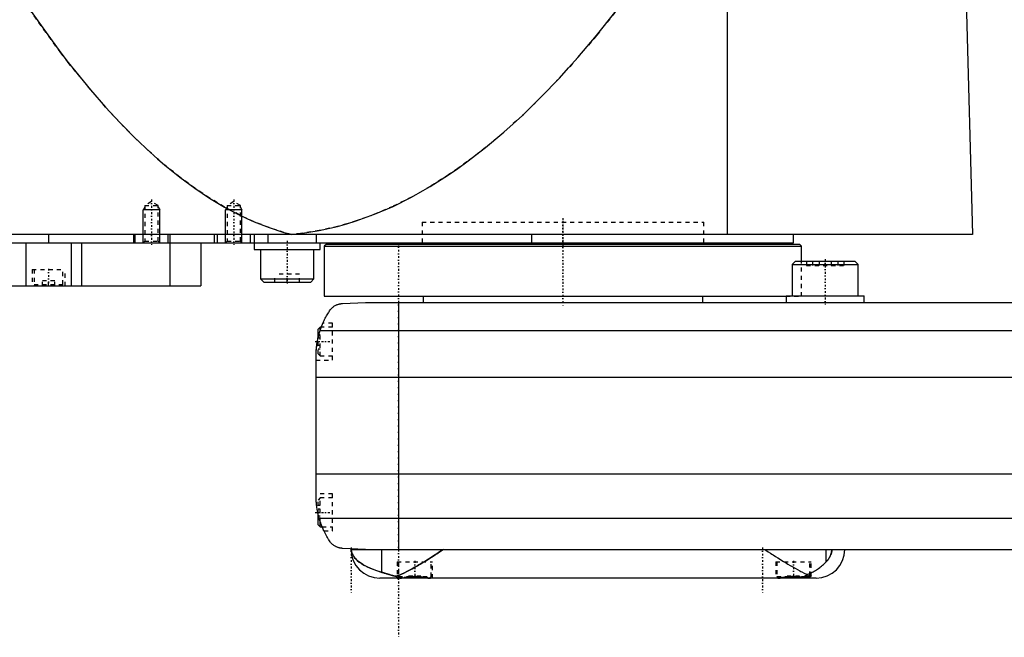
# Model space of a CAD drawing. Extents: x -602 to 174, y -139 to 487.
# Tile 2 of 7: x -432 to -193, y -81 to 69. Entities that reach past the tile are written whole.
import ezdxf

# ---------------------------------------------------------------- set-up
doc = ezdxf.new("R2010")
doc.units = 0
doc.linetypes.add('CENTER', pattern=[1.5, 0.45, -0.5, 0.05, -0.5])
doc.linetypes.add('DASHED', pattern=[2, 1, -1])
for name, color, linetype in [('AM_0', 7, 'CONTINUOUS'), ('AM_10', 7, 'CONTINUOUS'), ('AM_3', 7, 'DASHED'), ('AM_7', 7, 'CENTER')]:
    doc.layers.add(name, color=color, linetype=linetype)

msp = doc.modelspace()

# ---------------------------------------------------------------- linework, layer by layer
at = {"layer": 'AM_0', "color": 7, "linetype": 'CONTINUOUS'}
for p, q in [((-260, 16.5), (-260, 75.49)), ((-202, 73.35), (-200.5, 16.5)), ((-200.5, 16.5), (-602, 16.5)), ((-598, 14.5), (-244, 14.5)), ((-430.52, 14.5), (-430.52, 4)), ((-425, 16.5), (-425, 14.5)), ((-419.48, 14.5), (-419.48, 4)), ((-417, 14.5), (-417, 4)), ((-404.35, 16.5), (-404.35, 14.5)), ((-404, 16.5), (-404, 14.5)), ((-396, 16.5), (-396, 14.5)), ((-395.51, 14.5), (-395.51, 4)), ((-395.5, 16.5), (-395.5, 14.5)), ((-388, 14.5), (-388, 4)), ((-384.75, 16.5), (-384.75, 14.5)), ((-384, 16.5), (-384, 14.5)), ((-376, 16.5), (-376, 14.5)), ((-375, 16.5), (-375, 12.9)), ((-371.73, 16.5), (-371.73, 14.5)), ((-360.01, 16.5), (-360.01, 14.5)), ((-359, 12.9), (-359, 14.5)), ((-334.25, 14.5), (-334.25, 14.2)), ((-307.66, 16.5), (-307.66, 14.5)), ((-265.75, 14.2), (-265.75, 14.5)), ((-244, 14.5), (-244, 16.5)), ((-375, 12.9), (-359, 12.9)), ((-373.5, 12.9), (-373.5, 5.7)), ((-360.5, 5.7), (-360.5, 12.9)), ((-357.5, 14.2), (-358, 13.7)), ((-358, 13.7), (-358, 1.5)), ((-358, 13.7), (-242, 13.7)), ((-357.5, 14.2), (-242.5, 14.2)), ((-242, 13.7), (-242.5, 14.2)), ((-242, 10), (-242, 13.7)), ((-243.48, 10), (-244.28, 9.2)), ((-243.48, 10), (-229.08, 10)), ((-228.28, 9.2), (-229.08, 10)), ((-244.28, 9.2), (-244.28, 1.6)), ((-244.28, 9.2), (-228.28, 9.2)), ((-228.28, 1.6), (-228.28, 9.2)), ((-373.5, 5.7), (-372.7, 4.9)), ((-373.5, 5.7), (-360.5, 5.7)), ((-372.7, 4.9), (-361.3, 4.9)), ((-361.3, 4.9), (-360.5, 5.7)), ((-584.3, 4), (-388, 4)), ((-358, 1.5), (-245.78, 1.5)), ((-353.58, -0.25), (-348, 0)), ((-348, 0), (58, 0)), ((-334, 1.5), (-334, 0)), ((-266, 0), (-266, 1.5)), ((-245.78, 1.6), (-245.78, 0)), ((-245.78, 1.6), (-226.78, 1.6)), ((-226.78, 0), (-226.78, 1.6)), ((-340, 0), (-340, -60)), ((-359, -6), (-359.5, -6.5)), ((-359.5, -8.59), (-359.5, -6.5)), ((-359.01, -6.81), (69.01, -6.81)), ((-358.72, -6), (-359, -6)), ((-359, -6.79), (-359, -6)), ((-360, -46.97), (-360, -13.03)), ((-360, -18.16), (70, -18.16)), ((-360, -41.62), (70, -41.62)), ((-359.5, -54), (-359.5, -51.41)), ((-359.24, -52.43), (69.24, -52.43)), ((-359.5, -54), (-359, -54.5)), ((-359, -54.5), (-359, -53.21)), ((-359, -54.5), (-358.53, -54.5)), ((-348, -60), (-353.58, -59.75)), ((-351.5, -60), (58, -60)), ((-343.98, -65.57), (-343.98, -60)), ((-236.02, -63.01), (-236.02, -60)), ((-339.66, -66.94), (-339.6, -67)), ((-332.4, -67), (-332.39, -66.99)), ((-247.61, -66.99), (-247.6, -67)), ((-241.02, -66.6), (-240, -66.6)), ((-240.4, -67), (-240, -66.6)), ((-240, -66.6), (-240, -66.38)), ((-247.6, -67), (-344.5, -67)), ((-238.5, -67), (-247.6, -67))]:
    msp.add_line(p, q, dxfattribs=at)
for points in [[(-431.04, 73.35, 0), (-429.24, 70.69, 0), (-425.62, 65.55, 0), (-422.01, 60.66, 0), (-420.21, 58.31, 0), (-418.4, 56.02, 0), (-414.79, 51.62, 0), (-411.17, 47.47, 0), (-407.56, 43.57, 0), (-403.95, 39.92, 0), (-400.33, 36.51, 0), (-398.53, 34.9, 0), (-396.72, 33.35, 0), (-393.11, 30.44, 0), (-389.49, 27.78, 0), (-385.88, 25.36, 0), (-382.26, 23.19, 0), (-378.65, 21.27, 0), (-376.84, 20.41, 0), (-375.04, 19.6, 0), (-371.42, 18.17, 0), (-367.81, 17, 0), (-366, 16.5, 0)], [(-366, 16.5, 0), (-363.75, 16.74, 0), (-359.26, 17.45, 0), (-354.77, 18.47, 0), (-352.52, 19.09, 0), (-350.27, 19.79, 0), (-345.78, 21.42, 0), (-341.29, 23.35, 0), (-336.8, 25.59, 0), (-332.3, 28.14, 0), (-327.81, 30.99, 0), (-325.56, 32.53, 0), (-323.32, 34.15, 0), (-318.83, 37.61, 0), (-314.33, 41.38, 0), (-309.84, 45.46, 0), (-305.35, 49.84, 0), (-300.86, 54.53, 0), (-298.61, 56.99, 0), (-296.37, 59.53, 0), (-291.88, 64.83, 0), (-287.39, 70.43, 0), (-285.14, 73.35, 0)], [(-359.01, -6.81, 0), (-358.95, -6.65, 0), (-358.84, -6.32, 0), (-358.72, -5.99, 0), (-358.66, -5.83, 0), (-358.59, -5.66, 0), (-358.46, -5.34, 0), (-358.33, -5.03, 0), (-358.19, -4.72, 0), (-358.05, -4.42, 0), (-357.91, -4.12, 0), (-357.83, -3.97, 0), (-357.76, -3.83, 0), (-357.61, -3.55, 0), (-357.46, -3.27, 0), (-357.3, -3, 0), (-357.15, -2.74, 0), (-357, -2.49, 0), (-356.92, -2.37, 0), (-356.85, -2.25, 0), (-356.7, -2.02, 0), (-356.55, -1.8, 0), (-356.48, -1.69, 0)], [(-356.48, -1.69, 0), (-356.4, -1.61, 0), (-356.26, -1.45, 0), (-356.11, -1.31, 0), (-356.03, -1.24, 0), (-355.95, -1.17, 0), (-355.8, -1.05, 0), (-355.64, -0.94, 0), (-355.49, -0.84, 0), (-355.33, -0.75, 0), (-355.18, -0.67, 0), (-355.1, -0.63, 0), (-355.02, -0.59, 0), (-354.87, -0.53, 0), (-354.72, -0.48, 0), (-354.57, -0.42, 0), (-354.47, -0.4, 0), (-354.44, -0.39, 0), (-354.42, -0.38, 0), (-354.4, -0.38, 0), (-354.39, -0.37, 0), (-354.36, -0.37, 0), (-354.33, -0.36, 0), (-354.3, -0.35, 0), (-354.28, -0.35, 0), (-354.25, -0.34, 0), (-354.23, -0.34, 0), (-354.22, -0.33, 0), (-354.19, -0.33, 0), (-354.16, -0.32, 0), (-354.14, -0.32, 0), (-354.13, -0.32, 0), (-354.1, -0.31, 0), (-354.07, -0.31, 0), (-354.05, -0.3, 0), (-354.04, -0.3, 0), (-354.01, -0.3, 0), (-353.98, -0.29, 0), (-353.95, -0.29, 0), (-353.92, -0.28, 0), (-353.88, -0.28, 0), (-353.87, -0.28, 0), (-353.85, -0.28, 0), (-353.82, -0.27, 0), (-353.79, -0.27, 0), (-353.76, -0.27, 0), (-353.73, -0.26, 0), (-353.69, -0.26, 0), (-353.68, -0.26, 0), (-353.66, -0.26, 0), (-353.63, -0.26, 0), (-353.6, -0.25, 0), (-353.58, -0.25, 0)], [(-360, -13.03, 0), (-360, -12.86, 0), (-359.99, -12.52, 0), (-359.98, -12.18, 0), (-359.97, -12.01, 0), (-359.96, -11.84, 0), (-359.94, -11.5, 0), (-359.91, -11.15, 0), (-359.88, -10.81, 0), (-359.83, -10.46, 0), (-359.79, -10.12, 0), (-359.76, -9.94, 0), (-359.73, -9.77, 0), (-359.67, -9.42, 0), (-359.6, -9.07, 0), (-359.53, -8.72, 0), (-359.45, -8.37, 0), (-359.36, -8.03, 0), (-359.32, -7.85, 0), (-359.27, -7.68, 0), (-359.17, -7.33, 0), (-359.06, -6.99, 0), (-359.01, -6.81, 0)], [(-358.72, -6, 0), (-358.7, -5.95, 0), (-358.66, -5.85, 0), (-358.63, -5.75, 0), (-358.61, -5.71, 0), (-358.59, -5.66, 0), (-358.56, -5.58, 0), (-358.53, -5.49, 0), (-358.49, -5.42, 0), (-358.47, -5.35, 0), (-358.44, -5.29, 0), (-358.43, -5.26, 0), (-358.42, -5.23, 0), (-358.39, -5.18, 0), (-358.37, -5.13, 0), (-358.36, -5.09, 0), (-358.34, -5.06, 0), (-358.33, -5.04, 0), (-358.33, -5.03, 0), (-358.32, -5.02, 0), (-358.32, -5.01, 0), (-358.32, -5, 0), (-358.32, -5, 0)], [(-358.72, -6, 0), (-358.7, -5.95, 0), (-358.66, -5.85, 0), (-358.63, -5.75, 0), (-358.61, -5.71, 0), (-358.59, -5.66, 0), (-358.56, -5.58, 0), (-358.53, -5.49, 0), (-358.49, -5.42, 0), (-358.47, -5.35, 0), (-358.44, -5.29, 0), (-358.43, -5.26, 0), (-358.42, -5.23, 0), (-358.39, -5.18, 0), (-358.37, -5.13, 0), (-358.36, -5.09, 0), (-358.34, -5.06, 0), (-358.33, -5.04, 0), (-358.33, -5.03, 0), (-358.32, -5.02, 0), (-358.32, -5.01, 0), (-358.32, -5, 0), (-358.32, -5, 0)], [(-360, -13.03, 0), (-360, -12.94, 0), (-360, -12.76, 0), (-359.99, -12.57, 0), (-359.99, -12.47, 0), (-359.99, -12.36, 0), (-359.98, -12.14, 0), (-359.97, -11.91, 0), (-359.95, -11.67, 0), (-359.93, -11.42, 0), (-359.91, -11.15, 0), (-359.9, -11.02, 0), (-359.88, -10.89, 0), (-359.85, -10.62, 0), (-359.82, -10.34, 0), (-359.78, -10.07, 0), (-359.74, -9.8, 0), (-359.69, -9.53, 0), (-359.67, -9.4, 0), (-359.64, -9.26, 0), (-359.59, -8.99, 0), (-359.53, -8.72, 0), (-359.5, -8.59, 0)], [(-360, -13.03, 0), (-360, -12.94, 0), (-360, -12.76, 0), (-359.99, -12.57, 0), (-359.99, -12.47, 0), (-359.99, -12.36, 0), (-359.98, -12.14, 0), (-359.97, -11.91, 0), (-359.95, -11.67, 0), (-359.93, -11.42, 0), (-359.91, -11.15, 0), (-359.9, -11.02, 0), (-359.88, -10.89, 0), (-359.85, -10.62, 0), (-359.82, -10.34, 0), (-359.78, -10.07, 0), (-359.74, -9.8, 0), (-359.69, -9.53, 0), (-359.67, -9.4, 0), (-359.64, -9.26, 0), (-359.59, -8.99, 0), (-359.53, -8.72, 0), (-359.5, -8.59, 0)], [(-359.5, -51.41, 0), (-359.53, -51.27, 0), (-359.59, -50.98, 0), (-359.65, -50.69, 0), (-359.68, -50.54, 0), (-359.7, -50.4, 0), (-359.75, -50.1, 0), (-359.8, -49.81, 0), (-359.84, -49.51, 0), (-359.87, -49.23, 0), (-359.9, -48.95, 0), (-359.91, -48.81, 0), (-359.93, -48.68, 0), (-359.95, -48.43, 0), (-359.96, -48.18, 0), (-359.98, -47.96, 0), (-359.98, -47.75, 0), (-359.99, -47.55, 0), (-359.99, -47.46, 0), (-360, -47.37, 0), (-360, -47.19, 0), (-360, -47.04, 0), (-360, -46.97, 0)], [(-356.48, -58.31, 0), (-356.55, -58.19, 0), (-356.72, -57.95, 0), (-356.88, -57.69, 0), (-356.97, -57.56, 0), (-357.05, -57.42, 0), (-357.22, -57.14, 0), (-357.39, -56.85, 0), (-357.56, -56.55, 0), (-357.72, -56.24, 0), (-357.89, -55.91, 0), (-357.97, -55.75, 0), (-358.05, -55.58, 0), (-358.21, -55.24, 0), (-358.37, -54.88, 0), (-358.52, -54.53, 0), (-358.66, -54.16, 0), (-358.8, -53.78, 0), (-358.87, -53.6, 0), (-358.94, -53.4, 0), (-359.06, -53.02, 0), (-359.18, -52.62, 0), (-359.24, -52.43, 0)], [(-358.09, -55.5, 0), (-358.09, -55.5, 0), (-358.09, -55.49, 0), (-358.1, -55.48, 0), (-358.1, -55.47, 0), (-358.11, -55.46, 0), (-358.12, -55.44, 0), (-358.13, -55.4, 0), (-358.15, -55.37, 0), (-358.17, -55.32, 0), (-358.2, -55.27, 0), (-358.21, -55.24, 0), (-358.22, -55.21, 0), (-358.25, -55.15, 0), (-358.28, -55.08, 0), (-358.31, -55, 0), (-358.35, -54.92, 0), (-358.39, -54.84, 0), (-358.41, -54.79, 0), (-358.43, -54.75, 0), (-358.47, -54.65, 0), (-358.51, -54.55, 0), (-358.53, -54.5, 0)], [(-353.58, -59.75, 0), (-353.6, -59.75, 0), (-353.63, -59.74, 0), (-353.67, -59.74, 0), (-353.68, -59.74, 0), (-353.7, -59.74, 0), (-353.73, -59.74, 0), (-353.76, -59.73, 0), (-353.8, -59.73, 0), (-353.83, -59.73, 0), (-353.86, -59.72, 0), (-353.88, -59.72, 0), (-353.9, -59.72, 0), (-353.93, -59.71, 0), (-353.96, -59.71, 0), (-353.99, -59.71, 0), (-354.02, -59.7, 0), (-354.06, -59.7, 0), (-354.07, -59.69, 0), (-354.09, -59.69, 0), (-354.12, -59.68, 0), (-354.15, -59.68, 0), (-354.16, -59.68, 0), (-354.18, -59.67, 0), (-354.21, -59.67, 0), (-354.24, -59.66, 0), (-354.25, -59.66, 0), (-354.27, -59.65, 0), (-354.3, -59.65, 0), (-354.32, -59.64, 0), (-354.35, -59.63, 0), (-354.38, -59.63, 0), (-354.41, -59.62, 0), (-354.42, -59.62, 0), (-354.44, -59.61, 0), (-354.47, -59.6, 0), (-354.49, -59.6, 0), (-354.59, -59.57, 0), (-354.74, -59.52, 0), (-354.9, -59.46, 0), (-355.05, -59.39, 0), (-355.13, -59.36, 0), (-355.21, -59.32, 0), (-355.37, -59.23, 0), (-355.53, -59.14, 0), (-355.69, -59.03, 0), (-355.84, -58.92, 0), (-356, -58.79, 0), (-356.07, -58.73, 0), (-356.14, -58.66, 0), (-356.28, -58.53, 0), (-356.41, -58.38, 0), (-356.48, -58.31, 0)], [(-351.44, -60, 0), (-351.44, -60, 0), (-351.44, -60, 0), (-351.44, -60.01, 0), (-351.44, -60.01, 0), (-351.44, -60.01, 0), (-351.44, -60.01, 0), (-351.44, -60.01, 0), (-351.44, -60.01, 0), (-351.44, -60.02, 0), (-351.44, -60.02, 0), (-351.44, -60.02, 0), (-351.44, -60.02, 0), (-351.44, -60.02, 0), (-351.44, -60.02, 0), (-351.44, -60.03, 0), (-351.44, -60.03, 0), (-351.44, -60.03, 0), (-351.44, -60.03, 0), (-351.44, -60.03, 0), (-351.44, -60.03, 0), (-351.44, -60.04, 0), (-351.44, -60.04, 0), (-351.44, -60.04, 0), (-351.44, -60.04, 0), (-351.44, -60.04, 0), (-351.44, -60.04, 0), (-351.44, -60.04, 0), (-351.44, -60.04, 0), (-351.44, -60.05, 0), (-351.44, -60.05, 0), (-351.44, -60.05, 0), (-351.44, -60.05, 0), (-351.44, -60.05, 0), (-351.44, -60.05, 0), (-351.44, -60.06, 0), (-351.44, -60.06, 0), (-351.44, -60.06, 0), (-351.44, -60.08, 0), (-351.44, -60.09, 0), (-351.44, -60.1, 0), (-351.44, -60.1, 0), (-351.44, -60.11, 0), (-351.44, -60.12, 0), (-351.44, -60.13, 0), (-351.44, -60.13, 0), (-351.44, -60.14, 0), (-351.44, -60.15, 0), (-351.44, -60.16, 0), (-351.44, -60.16, 0), (-351.44, -60.17, 0), (-351.44, -60.18, 0), (-351.44, -60.18, 0), (-351.43, -60.19, 0), (-351.43, -60.19, 0), (-351.43, -60.2, 0), (-351.43, -60.2, 0), (-351.43, -60.21, 0), (-351.43, -60.21, 0), (-351.43, -60.22, 0), (-351.43, -60.24, 0), (-351.43, -60.28, 0), (-351.42, -60.32, 0), (-351.42, -60.36, 0), (-351.41, -60.39, 0), (-351.41, -60.41, 0), (-351.41, -60.43, 0), (-351.4, -60.46, 0), (-351.39, -60.5, 0), (-351.36, -60.63, 0), (-351.33, -60.74, 0), (-351.3, -60.86, 0), (-351.21, -61.09, 0), (-351.08, -61.35, 0), (-350.9, -61.65, 0), (-350.67, -61.97, 0), (-350.36, -62.32, 0), (-350.17, -62.51, 0), (-349.97, -62.7, 0), (-349.49, -63.08, 0), (-348.95, -63.46, 0), (-348.35, -63.82, 0), (-347.69, -64.17, 0), (-346.97, -64.51, 0), (-346.59, -64.67, 0), (-346.19, -64.83, 0), (-345.35, -65.14, 0), (-344.45, -65.43, 0), (-343.98, -65.57, 0)], [(-340.54, -66.54, 0), (-340.25, -66.44, 0), (-339.69, -66.22, 0), (-339.11, -65.96, 0), (-338.82, -65.83, 0), (-338.52, -65.69, 0), (-337.91, -65.38, 0), (-337.29, -65.06, 0), (-336.65, -64.71, 0), (-336, -64.34, 0), (-335.35, -63.96, 0), (-335.01, -63.77, 0), (-334.68, -63.57, 0), (-334.01, -63.16, 0), (-333.33, -62.75, 0), (-332.66, -62.33, 0), (-331.98, -61.9, 0), (-331.31, -61.47, 0), (-330.97, -61.26, 0), (-330.64, -61.05, 0), (-329.97, -60.62, 0), (-329.32, -60.21, 0), (-329, -60, 0)], [(-251, -60, 0), (-250.71, -60.18, 0), (-250.13, -60.56, 0), (-249.55, -60.93, 0), (-249.25, -61.12, 0), (-248.95, -61.31, 0), (-248.35, -61.69, 0), (-247.75, -62.07, 0), (-247.15, -62.45, 0), (-246.55, -62.82, 0), (-245.95, -63.19, 0), (-245.65, -63.37, 0), (-245.35, -63.55, 0), (-244.76, -63.9, 0), (-244.17, -64.24, 0), (-243.59, -64.57, 0), (-243.02, -64.89, 0), (-242.46, -65.19, 0), (-242.18, -65.33, 0), (-241.91, -65.47, 0), (-241.37, -65.74, 0), (-240.84, -65.98, 0), (-240.59, -66.1, 0)], [(-236.02, -63.01, 0), (-235.97, -62.95, 0), (-235.87, -62.84, 0), (-235.77, -62.72, 0), (-235.71, -62.66, 0), (-235.66, -62.6, 0), (-235.56, -62.46, 0), (-235.46, -62.33, 0), (-235.36, -62.18, 0), (-235.27, -62.04, 0), (-235.18, -61.88, 0), (-235.13, -61.8, 0), (-235.09, -61.72, 0), (-235.01, -61.56, 0), (-234.94, -61.39, 0), (-234.9, -61.28, 0), (-234.89, -61.25, 0), (-234.87, -61.22, 0), (-234.87, -61.2, 0), (-234.86, -61.19, 0), (-234.85, -61.16, 0), (-234.84, -61.12, 0), (-234.83, -61.09, 0), (-234.82, -61.06, 0), (-234.81, -61.02, 0), (-234.81, -61.01, 0), (-234.8, -60.99, 0), (-234.79, -60.96, 0), (-234.78, -60.92, 0), (-234.77, -60.89, 0), (-234.76, -60.85, 0), (-234.76, -60.82, 0), (-234.75, -60.8, 0), (-234.75, -60.78, 0), (-234.74, -60.75, 0), (-234.73, -60.71, 0), (-234.73, -60.69, 0), (-234.72, -60.68, 0), (-234.72, -60.64, 0), (-234.71, -60.6, 0), (-234.71, -60.58, 0), (-234.7, -60.56, 0), (-234.7, -60.53, 0), (-234.69, -60.49, 0), (-234.69, -60.45, 0), (-234.68, -60.41, 0), (-234.68, -60.37, 0), (-234.68, -60.35, 0), (-234.67, -60.34, 0), (-234.67, -60.3, 0), (-234.67, -60.26, 0), (-234.67, -60.22, 0), (-234.66, -60.18, 0), (-234.66, -60.14, 0), (-234.66, -60.12, 0), (-234.66, -60.1, 0), (-234.66, -60.06, 0), (-234.66, -60.02, 0), (-234.66, -60, 0)], [(-240.59, -66.1, 0), (-240.43, -66.03, 0), (-240.11, -65.89, 0), (-239.8, -65.75, 0), (-239.65, -65.68, 0), (-239.5, -65.6, 0), (-239.21, -65.44, 0), (-238.92, -65.28, 0), (-238.64, -65.12, 0), (-238.37, -64.95, 0), (-238.11, -64.78, 0), (-237.98, -64.69, 0), (-237.86, -64.6, 0), (-237.61, -64.42, 0), (-237.37, -64.24, 0), (-237.14, -64.05, 0), (-236.92, -63.86, 0), (-236.71, -63.68, 0), (-236.6, -63.58, 0), (-236.5, -63.49, 0), (-236.3, -63.29, 0), (-236.11, -63.1, 0), (-236.02, -63.01, 0)], [(-343.98, -65.57, 0), (-343.9, -65.6, 0), (-343.75, -65.64, 0), (-343.59, -65.69, 0), (-343.51, -65.71, 0), (-343.43, -65.74, 0), (-343.26, -65.79, 0), (-343.08, -65.84, 0), (-342.91, -65.9, 0), (-342.72, -65.95, 0), (-342.54, -66.01, 0), (-342.44, -66.04, 0), (-342.34, -66.07, 0), (-342.15, -66.12, 0), (-341.95, -66.18, 0), (-341.74, -66.24, 0), (-341.53, -66.3, 0), (-341.32, -66.35, 0), (-341.21, -66.38, 0), (-341.1, -66.41, 0), (-340.88, -66.46, 0), (-340.65, -66.52, 0), (-340.54, -66.54, 0)], [(-340.54, -66.54, 0), (-340.51, -66.56, 0), (-340.44, -66.6, 0), (-340.38, -66.63, 0), (-340.34, -66.65, 0), (-340.31, -66.66, 0), (-340.24, -66.69, 0), (-340.18, -66.72, 0), (-340.11, -66.75, 0), (-340.04, -66.78, 0), (-339.97, -66.8, 0), (-339.94, -66.81, 0), (-339.91, -66.82, 0), (-339.84, -66.84, 0), (-339.77, -66.87, 0), (-339.7, -66.88, 0), (-339.64, -66.9, 0), (-339.57, -66.92, 0), (-339.53, -66.92, 0), (-339.5, -66.93, 0), (-339.43, -66.95, 0), (-339.36, -66.96, 0), (-339.33, -66.96, 0)], [(-340.3, -66.96, 0), (-340.3, -66.96, 0), (-340.29, -66.95, 0), (-340.28, -66.95, 0), (-340.27, -66.95, 0), (-340.26, -66.94, 0), (-340.24, -66.94, 0), (-340.21, -66.94, 0), (-340.17, -66.94, 0), (-340.13, -66.93, 0), (-340.08, -66.93, 0), (-340.05, -66.93, 0), (-340.02, -66.93, 0), (-339.96, -66.93, 0), (-339.89, -66.94, 0), (-339.82, -66.94, 0), (-339.74, -66.94, 0), (-339.66, -66.94, 0), (-339.62, -66.95, 0), (-339.57, -66.95, 0), (-339.48, -66.95, 0), (-339.38, -66.96, 0), (-339.33, -66.96, 0)], [(-340.03, -67, 0), (-340.04, -67, 0), (-340.07, -67, 0), (-340.1, -67, 0), (-340.11, -67, 0), (-340.12, -67, 0), (-340.15, -67, 0), (-340.17, -66.99, 0), (-340.19, -66.99, 0), (-340.21, -66.99, 0), (-340.22, -66.99, 0), (-340.23, -66.99, 0), (-340.24, -66.99, 0), (-340.25, -66.98, 0), (-340.26, -66.98, 0), (-340.27, -66.98, 0), (-340.28, -66.97, 0), (-340.29, -66.97, 0), (-340.29, -66.97, 0), (-340.29, -66.97, 0), (-340.3, -66.97, 0), (-340.3, -66.96, 0), (-340.3, -66.96, 0)], [(-339.33, -66.96, 0), (-339.3, -66.96, 0), (-339.25, -66.95, 0), (-339.2, -66.95, 0), (-339.17, -66.94, 0), (-339.15, -66.94, 0), (-339.1, -66.93, 0), (-339.04, -66.92, 0), (-338.99, -66.91, 0), (-338.93, -66.91, 0), (-338.88, -66.9, 0), (-338.85, -66.89, 0), (-338.82, -66.89, 0), (-338.76, -66.88, 0), (-338.7, -66.87, 0), (-338.64, -66.86, 0), (-338.58, -66.85, 0), (-338.51, -66.84, 0), (-338.48, -66.84, 0), (-338.45, -66.83, 0), (-338.39, -66.82, 0), (-338.32, -66.81, 0), (-338.29, -66.8, 0), (-338.25, -66.8, 0), (-338.18, -66.79, 0), (-338.12, -66.78, 0), (-338.08, -66.77, 0), (-338.05, -66.77, 0), (-337.97, -66.76, 0), (-337.9, -66.75, 0), (-337.83, -66.74, 0), (-337.76, -66.73, 0), (-337.69, -66.72, 0), (-337.65, -66.72, 0), (-337.61, -66.71, 0), (-337.54, -66.7, 0), (-337.46, -66.7, 0), (-337.39, -66.69, 0), (-337.31, -66.68, 0), (-337.24, -66.67, 0), (-337.2, -66.67, 0), (-337.16, -66.66, 0), (-337.08, -66.66, 0), (-337, -66.65, 0), (-336.93, -66.65, 0), (-336.85, -66.64, 0), (-336.77, -66.64, 0), (-336.73, -66.63, 0), (-336.69, -66.63, 0), (-336.62, -66.63, 0), (-336.54, -66.62, 0), (-336.46, -66.62, 0), (-336.38, -66.62, 0), (-336.31, -66.62, 0), (-336.27, -66.61, 0), (-336.23, -66.61, 0), (-336.15, -66.61, 0), (-336.08, -66.61, 0), (-336, -66.61, 0), (-335.92, -66.61, 0), (-335.85, -66.61, 0), (-335.81, -66.61, 0), (-335.77, -66.61, 0), (-335.69, -66.62, 0), (-335.62, -66.62, 0), (-335.58, -66.62, 0), (-335.54, -66.62, 0), (-335.46, -66.62, 0), (-335.38, -66.63, 0), (-335.34, -66.63, 0), (-335.3, -66.63, 0), (-335.23, -66.64, 0), (-335.15, -66.64, 0), (-335.07, -66.65, 0), (-334.99, -66.65, 0), (-334.92, -66.66, 0), (-334.88, -66.66, 0), (-334.84, -66.66, 0), (-334.76, -66.67, 0), (-334.69, -66.68, 0), (-334.61, -66.69, 0), (-334.54, -66.7, 0), (-334.46, -66.7, 0), (-334.42, -66.71, 0), (-334.39, -66.71, 0), (-334.31, -66.72, 0), (-334.24, -66.73, 0), (-334.17, -66.74, 0), (-334.1, -66.75, 0), (-334.02, -66.76, 0), (-333.99, -66.76, 0), (-333.95, -66.77, 0), (-333.88, -66.78, 0), (-333.82, -66.79, 0), (-333.75, -66.8, 0), (-333.68, -66.81, 0), (-333.61, -66.82, 0), (-333.58, -66.83, 0), (-333.55, -66.83, 0), (-333.48, -66.84, 0), (-333.42, -66.85, 0), (-333.36, -66.86, 0), (-333.3, -66.87, 0), (-333.24, -66.88, 0), (-333.21, -66.88, 0), (-333.18, -66.89, 0), (-333.12, -66.9, 0), (-333.06, -66.91, 0), (-333.04, -66.91, 0), (-333.01, -66.91, 0), (-332.96, -66.92, 0), (-332.9, -66.93, 0), (-332.88, -66.93, 0), (-332.85, -66.94, 0), (-332.8, -66.95, 0), (-332.75, -66.95, 0), (-332.7, -66.96, 0), (-332.65, -66.97, 0), (-332.6, -66.97, 0), (-332.58, -66.97, 0), (-332.55, -66.98, 0), (-332.51, -66.98, 0), (-332.46, -66.99, 0), (-332.42, -66.99, 0), (-332.37, -66.99, 0), (-332.33, -67, 0), (-332.31, -67, 0), (-332.29, -67, 0), (-332.25, -67, 0), (-332.21, -67, 0), (-332.19, -67, 0)], [(-247.81, -67, 0), (-247.79, -67, 0), (-247.76, -67, 0), (-247.73, -67, 0), (-247.71, -67, 0), (-247.7, -67, 0), (-247.66, -67, 0), (-247.63, -66.99, 0), (-247.59, -66.99, 0), (-247.56, -66.99, 0), (-247.52, -66.98, 0), (-247.5, -66.98, 0), (-247.48, -66.98, 0), (-247.44, -66.98, 0), (-247.41, -66.97, 0), (-247.37, -66.97, 0), (-247.33, -66.96, 0), (-247.29, -66.96, 0), (-247.27, -66.95, 0), (-247.25, -66.95, 0), (-247.2, -66.95, 0), (-247.16, -66.94, 0), (-247.14, -66.94, 0), (-247.12, -66.93, 0), (-247.08, -66.93, 0), (-247.03, -66.92, 0), (-247.01, -66.92, 0), (-246.99, -66.91, 0), (-246.94, -66.91, 0), (-246.9, -66.9, 0), (-246.85, -66.89, 0), (-246.8, -66.89, 0), (-246.76, -66.88, 0), (-246.73, -66.87, 0), (-246.71, -66.87, 0), (-246.66, -66.86, 0), (-246.61, -66.85, 0), (-246.56, -66.85, 0), (-246.5, -66.84, 0), (-246.45, -66.83, 0), (-246.42, -66.83, 0), (-246.4, -66.82, 0), (-246.34, -66.81, 0), (-246.29, -66.81, 0), (-246.24, -66.8, 0), (-246.18, -66.79, 0), (-246.12, -66.78, 0), (-246.1, -66.78, 0), (-246.07, -66.77, 0), (-246.01, -66.76, 0), (-245.95, -66.76, 0), (-245.89, -66.75, 0), (-245.84, -66.74, 0), (-245.78, -66.73, 0), (-245.75, -66.73, 0), (-245.72, -66.73, 0), (-245.66, -66.72, 0), (-245.6, -66.71, 0), (-245.54, -66.7, 0), (-245.47, -66.7, 0), (-245.41, -66.69, 0), (-245.38, -66.69, 0), (-245.35, -66.68, 0), (-245.29, -66.68, 0), (-245.23, -66.67, 0), (-245.2, -66.67, 0), (-245.16, -66.67, 0), (-245.1, -66.66, 0), (-245.04, -66.65, 0), (-245.01, -66.65, 0), (-244.98, -66.65, 0), (-244.91, -66.64, 0), (-244.85, -66.64, 0), (-244.79, -66.64, 0), (-244.72, -66.63, 0), (-244.66, -66.63, 0), (-244.63, -66.63, 0), (-244.6, -66.63, 0), (-244.53, -66.62, 0), (-244.47, -66.62, 0), (-244.41, -66.62, 0), (-244.34, -66.62, 0), (-244.28, -66.61, 0), (-244.25, -66.61, 0), (-244.22, -66.61, 0), (-244.15, -66.61, 0), (-244.09, -66.61, 0), (-244.03, -66.61, 0), (-243.97, -66.61, 0), (-243.91, -66.61, 0), (-243.87, -66.61, 0), (-243.84, -66.61, 0), (-243.78, -66.61, 0), (-243.72, -66.61, 0), (-243.65, -66.62, 0), (-243.59, -66.62, 0), (-243.53, -66.62, 0), (-243.5, -66.62, 0), (-243.47, -66.62, 0), (-243.4, -66.63, 0), (-243.34, -66.63, 0), (-243.27, -66.63, 0), (-243.21, -66.64, 0), (-243.15, -66.64, 0), (-243.12, -66.64, 0), (-243.08, -66.64, 0), (-243.02, -66.65, 0), (-242.96, -66.65, 0), (-242.93, -66.66, 0), (-242.9, -66.66, 0), (-242.83, -66.67, 0), (-242.77, -66.67, 0), (-242.74, -66.67, 0), (-242.71, -66.68, 0), (-242.65, -66.68, 0), (-242.58, -66.69, 0), (-242.52, -66.7, 0), (-242.46, -66.7, 0), (-242.4, -66.71, 0), (-242.37, -66.71, 0), (-242.34, -66.72, 0), (-242.28, -66.73, 0), (-242.22, -66.73, 0), (-242.16, -66.74, 0), (-242.1, -66.75, 0), (-242.05, -66.76, 0), (-242.02, -66.76, 0), (-241.99, -66.76, 0), (-241.93, -66.77, 0), (-241.87, -66.78, 0), (-241.85, -66.78, 0)], [(-241.85, -66.78, 0), (-241.81, -66.77, 0), (-241.74, -66.75, 0), (-241.67, -66.72, 0), (-241.63, -66.7, 0), (-241.59, -66.69, 0), (-241.52, -66.66, 0), (-241.45, -66.63, 0), (-241.38, -66.59, 0), (-241.31, -66.56, 0), (-241.24, -66.52, 0), (-241.2, -66.5, 0), (-241.17, -66.48, 0), (-241.1, -66.44, 0), (-241.03, -66.4, 0), (-240.96, -66.36, 0), (-240.89, -66.31, 0), (-240.82, -66.27, 0), (-240.79, -66.25, 0), (-240.75, -66.22, 0), (-240.69, -66.17, 0), (-240.62, -66.12, 0), (-240.59, -66.1, 0)], [(-241.85, -66.78, 0), (-241.74, -66.76, 0), (-241.53, -66.72, 0), (-241.33, -66.67, 0), (-241.24, -66.65, 0), (-241.14, -66.63, 0), (-240.96, -66.59, 0), (-240.79, -66.54, 0), (-240.63, -66.51, 0), (-240.48, -66.47, 0), (-240.34, -66.44, 0), (-240.28, -66.43, 0), (-240.22, -66.41, 0), (-240.11, -66.39, 0), (-240.01, -66.38, 0), (-239.92, -66.37, 0), (-239.85, -66.37, 0), (-239.79, -66.37, 0), (-239.77, -66.38, 0), (-239.75, -66.38, 0), (-239.72, -66.4, 0), (-239.7, -66.42, 0), (-239.7, -66.44, 0)], [(-239.7, -66.44, 0), (-239.7, -66.44, 0), (-239.7, -66.45, 0), (-239.71, -66.47, 0), (-239.71, -66.48, 0), (-239.72, -66.48, 0), (-239.73, -66.5, 0), (-239.74, -66.52, 0), (-239.76, -66.53, 0), (-239.78, -66.55, 0), (-239.8, -66.57, 0), (-239.82, -66.58, 0), (-239.83, -66.59, 0), (-239.86, -66.61, 0), (-239.89, -66.63, 0), (-239.92, -66.65, 0), (-239.96, -66.67, 0), (-240, -66.69, 0), (-240.02, -66.7, 0), (-240.04, -66.71, 0), (-240.08, -66.73, 0), (-240.13, -66.75, 0), (-240.16, -66.76, 0)]]:
    msp.add_polyline3d(points, dxfattribs=at)
for centre, start, end in [((-344.5, -60), 180, 270), ((-238.5, -60), 270, 0)]:
    msp.add_arc(centre, 7, start, end, dxfattribs=at)
at = {"layer": 'AM_10', "color": 7, "linetype": 'CONTINUOUS'}
for p, q in [((-401.62, 23.16), (-402, 22.5)), ((-398, 22.5), (-402, 22.5)), ((-402, 14.5), (-402, 22.5)), ((-398.38, 23.16), (-398, 22.5)), ((-398, 14.5), (-398, 22.5)), ((-381.62, 23.16), (-382, 22.5)), ((-378, 22.5), (-382, 22.5)), ((-382, 14.5), (-382, 22.5)), ((-378.38, 23.16), (-378, 22.5)), ((-378, 14.5), (-378, 22.5))]:
    msp.add_line(p, q, dxfattribs=at)
at = {"layer": 'AM_3', "color": 6, "linetype": 'DASHED'}
for p, q in [((-400, 24.5), (-401.62, 23.56)), ((-398.38, 23.56), (-400, 24.5)), ((-380, 24.5), (-381.62, 23.56)), ((-378.38, 23.56), (-380, 24.5)), ((-401.62, 23.56), (-401.62, 14.88)), ((-401.62, 23.56), (-398.38, 23.56)), ((-398.38, 14.88), (-398.38, 23.56)), ((-381.62, 23.56), (-381.62, 14.88)), ((-381.62, 23.56), (-378.38, 23.56)), ((-378.38, 14.88), (-378.38, 23.56)), ((-334.25, 19.5), (-265.75, 19.5)), ((-334.25, 19.5), (-334.25, 14.5)), ((-334.25, 19.5), (-265.75, 19.5)), ((-265.75, 14.5), (-265.75, 19.5)), ((-401.62, 14.88), (-402, 14.5)), ((-401.62, 14.88), (-398.38, 14.88)), ((-398, 14.5), (-398.38, 14.88)), ((-381.62, 14.88), (-382, 14.5)), ((-381.62, 14.88), (-378.38, 14.88)), ((-378, 14.5), (-378.38, 14.88)), ((-242, 1.5), (-242, 10)), ((-240.8, 10), (-240.8, 9)), ((-239.37, 10), (-239.37, 9)), ((-237.71, 10), (-237.71, 9)), ((-234.85, 10), (-234.85, 9)), ((-233.19, 10), (-233.19, 9)), ((-231.76, 10), (-231.76, 9)), ((-229.43, 10), (-229.08, 10)), ((-429, 8), (-429, 4)), ((-429, 8), (-421, 8)), ((-428.5, 8), (-428.5, 4.4)), ((-421.5, 4.4), (-421.5, 8)), ((-421, 4), (-421, 8)), ((-240.8, 9), (-231.76, 9)), ((-426.5, 4), (-426.5, 5.25)), ((-423.5, 5.25), (-426.5, 5.25)), ((-425, 4), (-425, 5.25)), ((-423.5, 4), (-423.5, 5.25)), ((-370, 4.9), (-370, 6.9)), ((-364, 6.9), (-370, 6.9)), ((-367, 4.9), (-367, 6.9)), ((-364, 4.9), (-364, 6.9)), ((-428.5, 4.4), (-428.1, 4)), ((-428.5, 4.4), (-421.5, 4.4)), ((-421.9, 4), (-421.5, 4.4)), ((-245.78, 1.6), (-245.78, 1.5)), ((-245.78, 1.5), (-242, 1.5)), ((-244.03, 1.5), (-244.03, 1.6)), ((-359, -13), (-359, -6.79)), ((-356, -6), (-358.72, -6)), ((-356, -5), (-358.32, -5)), ((-356, -14), (-356, -5)), ((-359.5, -7.77), (-359, -7.77)), ((-359.5, -12.5), (-359.5, -8.59)), ((-359.5, -8.63), (-359, -8.63)), ((-359.5, -10.37), (-359, -10.37)), ((-359.5, -11.23), (-359, -11.23)), ((-360, -14), (-356, -14)), ((-359.5, -12.5), (-359, -13)), ((-359, -13), (-356, -13)), ((-356, -46.5), (-360, -46.5)), ((-359, -47.5), (-359.5, -48)), ((-356, -47.5), (-359, -47.5)), ((-359, -53.21), (-359, -47.5)), ((-356, -55.5), (-356, -46.5)), ((-359.5, -51.41), (-359.5, -48)), ((-359.5, -49.27), (-359, -49.27)), ((-359.5, -50.13), (-359, -50.13)), ((-359.5, -51.87), (-359, -51.87)), ((-359.5, -52.73), (-359, -52.73)), ((-358.53, -54.5), (-356, -54.5)), ((-358.09, -55.5), (-356, -55.5)), ((-340.3, -63), (-340.3, -66.96)), ((-340.3, -63), (-331.7, -63)), ((-340, -63), (-340, -66.6)), ((-332, -66.6), (-332, -63)), ((-331.7, -67), (-331.7, -63)), ((-248.3, -63), (-248.3, -67)), ((-248.3, -63), (-239.7, -63)), ((-248, -63), (-248, -66.6)), ((-240, -66.38), (-240, -63)), ((-239.7, -66.44), (-239.7, -63)), ((-340, -66.6), (-339.66, -66.94)), ((-340, -66.6), (-332, -66.6)), ((-337.89, -66.75), (-338.58, -66.85)), ((-337.5, -66.7), (-337.89, -66.75)), ((-337.5, -67), (-337.5, -66.5)), ((-334.5, -66.5), (-337.5, -66.5)), ((-336, -67), (-336, -66.5)), ((-334.5, -67), (-334.5, -66.5)), ((-332.39, -66.99), (-332, -66.6)), ((-248, -66.6), (-247.61, -66.99)), ((-248, -66.6), (-241.02, -66.6)), ((-245.5, -67), (-245.5, -66.5)), ((-242.5, -66.5), (-245.5, -66.5)), ((-244, -67), (-244, -66.5)), ((-242.5, -67), (-242.5, -66.5)), ((-332.4, -67), (-339.6, -67))]:
    msp.add_line(p, q, dxfattribs=at)
for points in [[(-366, 16.5, 0), (-367.81, 17, 0), (-371.42, 18.17, 0), (-375.04, 19.6, 0), (-376.84, 20.41, 0), (-378.65, 21.27, 0), (-382.26, 23.19, 0), (-385.88, 25.36, 0), (-389.49, 27.78, 0), (-393.11, 30.44, 0), (-396.72, 33.35, 0), (-398.53, 34.9, 0), (-400.33, 36.51, 0), (-403.95, 39.92, 0), (-407.56, 43.57, 0), (-411.17, 47.47, 0), (-414.79, 51.62, 0), (-418.4, 56.02, 0), (-420.21, 58.31, 0), (-422.01, 60.66, 0), (-425.62, 65.55, 0), (-429.24, 70.69, 0), (-431.04, 73.35, 0)], [(-285.14, 73.35, 0), (-287.39, 70.43, 0), (-291.88, 64.83, 0), (-296.37, 59.53, 0), (-298.61, 56.99, 0), (-300.86, 54.53, 0), (-305.35, 49.84, 0), (-309.84, 45.46, 0), (-314.33, 41.38, 0), (-318.83, 37.61, 0), (-323.32, 34.15, 0), (-325.56, 32.53, 0), (-327.81, 30.99, 0), (-332.3, 28.14, 0), (-336.8, 25.59, 0), (-341.29, 23.35, 0), (-345.78, 21.42, 0), (-350.27, 19.79, 0), (-352.52, 19.09, 0), (-354.77, 18.47, 0), (-359.26, 17.45, 0), (-363.75, 16.74, 0), (-366, 16.5, 0)], [(-359.5, -8.59, 0), (-359.48, -8.5, 0), (-359.44, -8.33, 0), (-359.4, -8.17, 0), (-359.38, -8.08, 0), (-359.36, -8, 0), (-359.31, -7.84, 0), (-359.27, -7.67, 0), (-359.22, -7.52, 0), (-359.18, -7.36, 0), (-359.13, -7.21, 0), (-359.11, -7.13, 0), (-359.09, -7.06, 0), (-359.04, -6.92, 0), (-359, -6.78, 0), (-358.95, -6.65, 0), (-358.91, -6.52, 0), (-358.87, -6.39, 0), (-358.85, -6.34, 0), (-358.82, -6.28, 0), (-358.78, -6.16, 0), (-358.74, -6.05, 0), (-358.72, -6, 0)], [(-359.5, -8.59, 0), (-359.48, -8.5, 0), (-359.44, -8.33, 0), (-359.4, -8.17, 0), (-359.38, -8.08, 0), (-359.36, -8, 0), (-359.31, -7.84, 0), (-359.27, -7.67, 0), (-359.22, -7.52, 0), (-359.18, -7.36, 0), (-359.13, -7.21, 0), (-359.11, -7.13, 0), (-359.09, -7.06, 0), (-359.04, -6.92, 0), (-359, -6.78, 0), (-358.95, -6.65, 0), (-358.91, -6.52, 0), (-358.87, -6.39, 0), (-358.85, -6.34, 0), (-358.82, -6.28, 0), (-358.78, -6.16, 0), (-358.74, -6.05, 0), (-358.72, -6, 0)], [(-359.15, -52.73, 0), (-359.16, -52.7, 0), (-359.18, -52.63, 0), (-359.2, -52.55, 0), (-359.21, -52.52, 0), (-359.22, -52.48, 0), (-359.25, -52.41, 0), (-359.27, -52.34, 0), (-359.29, -52.26, 0), (-359.31, -52.19, 0), (-359.33, -52.12, 0), (-359.34, -52.08, 0), (-359.35, -52.04, 0), (-359.36, -51.97, 0), (-359.38, -51.9, 0), (-359.4, -51.82, 0), (-359.42, -51.75, 0), (-359.44, -51.67, 0), (-359.45, -51.64, 0), (-359.46, -51.6, 0), (-359.47, -51.52, 0), (-359.49, -51.45, 0), (-359.5, -51.41, 0)], [(-358.53, -54.5, 0), (-358.54, -54.46, 0), (-358.58, -54.38, 0), (-358.61, -54.3, 0), (-358.62, -54.26, 0), (-358.64, -54.22, 0), (-358.67, -54.13, 0), (-358.71, -54.04, 0), (-358.74, -53.95, 0), (-358.78, -53.86, 0), (-358.81, -53.76, 0), (-358.83, -53.71, 0), (-358.85, -53.66, 0), (-358.88, -53.56, 0), (-358.92, -53.46, 0), (-358.95, -53.35, 0), (-358.99, -53.24, 0), (-359.03, -53.13, 0), (-359.04, -53.08, 0), (-359.06, -53.02, 0), (-359.1, -52.91, 0), (-359.13, -52.79, 0), (-359.15, -52.73, 0)], [(-358.53, -54.5, 0), (-358.54, -54.46, 0), (-358.58, -54.38, 0), (-358.61, -54.3, 0), (-358.62, -54.26, 0), (-358.64, -54.22, 0), (-358.67, -54.13, 0), (-358.71, -54.04, 0), (-358.74, -53.95, 0), (-358.78, -53.86, 0), (-358.81, -53.76, 0), (-358.83, -53.71, 0), (-358.85, -53.66, 0), (-358.88, -53.56, 0), (-358.92, -53.46, 0), (-358.95, -53.35, 0), (-358.99, -53.24, 0), (-359.03, -53.13, 0), (-359.04, -53.08, 0), (-359.06, -53.02, 0), (-359.1, -52.91, 0), (-359.13, -52.79, 0), (-359.15, -52.73, 0)], [(-343.98, -65.57, 0), (-344.41, -65.45, 0), (-345.25, -65.18, 0), (-346.04, -64.89, 0), (-346.41, -64.75, 0), (-346.78, -64.6, 0), (-347.46, -64.29, 0), (-348.09, -63.97, 0), (-348.67, -63.63, 0), (-349.2, -63.29, 0), (-349.67, -62.94, 0), (-349.89, -62.76, 0), (-350.09, -62.58, 0), (-350.46, -62.21, 0), (-350.77, -61.84, 0), (-351.03, -61.45, 0), (-351.21, -61.1, 0), (-351.32, -60.78, 0), (-351.36, -60.64, 0), (-351.37, -60.62, 0), (-351.38, -60.57, 0), (-351.39, -60.53, 0), (-351.39, -60.51, 0), (-351.39, -60.49, 0), (-351.4, -60.45, 0), (-351.41, -60.42, 0), (-351.41, -60.38, 0), (-351.42, -60.34, 0), (-351.42, -60.31, 0), (-351.42, -60.29, 0), (-351.43, -60.28, 0), (-351.43, -60.25, 0), (-351.43, -60.21, 0), (-351.43, -60.2, 0), (-351.43, -60.19, 0), (-351.43, -60.19, 0), (-351.44, -60.18, 0), (-351.44, -60.18, 0), (-351.44, -60.18, 0), (-351.44, -60.17, 0), (-351.44, -60.16, 0), (-351.44, -60.16, 0), (-351.44, -60.15, 0), (-351.44, -60.15, 0), (-351.44, -60.15, 0), (-351.44, -60.14, 0), (-351.44, -60.14, 0), (-351.44, -60.13, 0), (-351.44, -60.13, 0), (-351.44, -60.12, 0), (-351.44, -60.12, 0), (-351.44, -60.12, 0), (-351.44, -60.11, 0), (-351.44, -60.11, 0), (-351.44, -60.11, 0), (-351.44, -60.1, 0), (-351.44, -60.1, 0), (-351.44, -60.09, 0), (-351.44, -60.09, 0), (-351.44, -60.09, 0), (-351.44, -60.08, 0), (-351.44, -60.08, 0), (-351.44, -60.07, 0), (-351.44, -60.06, 0), (-351.44, -60.06, 0), (-351.44, -60.06, 0), (-351.44, -60.05, 0), (-351.44, -60.05, 0), (-351.44, -60.04, 0), (-351.44, -60.03, 0), (-351.44, -60.03, 0), (-351.44, -60.02, 0), (-351.44, -60.02, 0), (-351.44, -60.02, 0), (-351.44, -60.01, 0), (-351.44, -60, 0), (-351.44, -60, 0)], [(-329, -60, 0), (-329.32, -60.21, 0), (-329.97, -60.62, 0), (-330.64, -61.05, 0), (-330.97, -61.26, 0), (-331.31, -61.47, 0), (-331.98, -61.9, 0), (-332.66, -62.33, 0), (-333.33, -62.75, 0), (-334.01, -63.16, 0), (-334.68, -63.57, 0), (-335.01, -63.77, 0), (-335.35, -63.96, 0), (-336, -64.34, 0), (-336.65, -64.71, 0), (-337.29, -65.06, 0), (-337.91, -65.38, 0), (-338.52, -65.69, 0), (-338.82, -65.83, 0), (-339.11, -65.96, 0), (-339.69, -66.22, 0), (-340.25, -66.44, 0), (-340.54, -66.54, 0)], [(-234.66, -60, 0), (-234.66, -60.02, 0), (-234.66, -60.06, 0), (-234.66, -60.1, 0), (-234.66, -60.12, 0), (-234.66, -60.14, 0), (-234.66, -60.18, 0), (-234.67, -60.22, 0), (-234.67, -60.26, 0), (-234.67, -60.3, 0), (-234.68, -60.34, 0), (-234.68, -60.36, 0), (-234.68, -60.38, 0), (-234.68, -60.42, 0), (-234.69, -60.46, 0), (-234.69, -60.5, 0), (-234.7, -60.53, 0), (-234.71, -60.57, 0), (-234.71, -60.59, 0), (-234.71, -60.61, 0), (-234.72, -60.65, 0), (-234.73, -60.69, 0), (-234.73, -60.7, 0), (-234.73, -60.72, 0), (-234.74, -60.76, 0), (-234.75, -60.8, 0), (-234.75, -60.81, 0), (-234.76, -60.83, 0), (-234.77, -60.87, 0), (-234.78, -60.9, 0), (-234.79, -60.94, 0), (-234.79, -60.97, 0), (-234.8, -61.01, 0), (-234.81, -61.02, 0), (-234.81, -61.04, 0), (-234.83, -61.07, 0), (-234.84, -61.11, 0), (-234.85, -61.14, 0), (-234.86, -61.17, 0), (-234.87, -61.2, 0), (-234.87, -61.22, 0), (-234.88, -61.24, 0), (-234.89, -61.27, 0), (-234.9, -61.3, 0), (-234.95, -61.4, 0), (-235.02, -61.58, 0), (-235.11, -61.75, 0), (-235.15, -61.83, 0), (-235.19, -61.91, 0), (-235.28, -62.06, 0), (-235.37, -62.2, 0), (-235.47, -62.34, 0), (-235.56, -62.47, 0), (-235.66, -62.6, 0), (-235.71, -62.66, 0), (-235.77, -62.72, 0), (-235.87, -62.84, 0), (-235.97, -62.95, 0), (-236.02, -63.01, 0)], [(-340.54, -66.54, 0), (-340.65, -66.52, 0), (-340.88, -66.46, 0), (-341.1, -66.41, 0), (-341.21, -66.38, 0), (-341.32, -66.35, 0), (-341.53, -66.3, 0), (-341.74, -66.24, 0), (-341.95, -66.18, 0), (-342.15, -66.12, 0), (-342.34, -66.07, 0), (-342.44, -66.04, 0), (-342.53, -66.01, 0), (-342.72, -65.95, 0), (-342.9, -65.9, 0), (-343.08, -65.84, 0), (-343.26, -65.79, 0), (-343.42, -65.74, 0), (-343.51, -65.71, 0), (-343.59, -65.69, 0), (-343.75, -65.64, 0), (-343.9, -65.6, 0), (-343.98, -65.57, 0)], [(-340.3, -66.96, 0), (-340.3, -66.96, 0), (-340.3, -66.97, 0), (-340.29, -66.97, 0), (-340.29, -66.97, 0), (-340.29, -66.97, 0), (-340.28, -66.97, 0), (-340.27, -66.98, 0), (-340.26, -66.98, 0), (-340.25, -66.98, 0), (-340.24, -66.99, 0), (-340.23, -66.99, 0), (-340.22, -66.99, 0), (-340.21, -66.99, 0), (-340.19, -66.99, 0), (-340.17, -66.99, 0), (-340.15, -67, 0), (-340.12, -67, 0), (-340.11, -67, 0), (-340.1, -67, 0), (-340.07, -67, 0), (-340.04, -67, 0), (-340.03, -67, 0)], [(-334.5, -66.7, 0), (-334.58, -66.69, 0), (-334.75, -66.67, 0), (-334.91, -66.66, 0), (-335, -66.65, 0), (-335.08, -66.65, 0), (-335.25, -66.63, 0), (-335.42, -66.63, 0), (-335.58, -66.62, 0), (-335.75, -66.61, 0), (-335.92, -66.61, 0), (-336, -66.61, 0), (-336.08, -66.61, 0), (-336.25, -66.61, 0), (-336.42, -66.62, 0), (-336.58, -66.63, 0), (-336.75, -66.63, 0), (-336.92, -66.65, 0), (-337.01, -66.65, 0), (-337.09, -66.66, 0), (-337.25, -66.67, 0), (-337.42, -66.69, 0), (-337.5, -66.7, 0)], [(-332.39, -66.99, 0), (-332.43, -66.99, 0), (-332.52, -66.98, 0), (-332.61, -66.97, 0), (-332.66, -66.96, 0), (-332.71, -66.96, 0), (-332.81, -66.94, 0), (-332.91, -66.93, 0), (-333.01, -66.91, 0), (-333.12, -66.9, 0), (-333.24, -66.88, 0), (-333.3, -66.87, 0), (-333.35, -66.86, 0), (-333.48, -66.84, 0), (-333.6, -66.82, 0), (-333.73, -66.8, 0), (-333.87, -66.78, 0), (-334, -66.76, 0), (-334.07, -66.75, 0), (-334.14, -66.74, 0), (-334.28, -66.73, 0), (-334.43, -66.71, 0), (-334.5, -66.7, 0)], [(-332.19, -67, 0), (-332.22, -67, 0), (-332.29, -67, 0), (-332.36, -66.99, 0), (-332.39, -66.99, 0)], [(-241.85, -66.78, 0), (-241.87, -66.78, 0), (-241.93, -66.77, 0), (-241.99, -66.76, 0), (-242.02, -66.76, 0), (-242.05, -66.76, 0), (-242.1, -66.75, 0), (-242.16, -66.74, 0), (-242.22, -66.73, 0), (-242.28, -66.73, 0), (-242.34, -66.72, 0), (-242.37, -66.71, 0), (-242.4, -66.71, 0), (-242.46, -66.7, 0), (-242.52, -66.7, 0), (-242.58, -66.69, 0), (-242.65, -66.68, 0), (-242.71, -66.68, 0), (-242.74, -66.67, 0), (-242.77, -66.67, 0), (-242.83, -66.67, 0), (-242.9, -66.66, 0), (-242.93, -66.66, 0), (-242.96, -66.65, 0), (-243.02, -66.65, 0), (-243.08, -66.64, 0), (-243.12, -66.64, 0), (-243.15, -66.64, 0), (-243.21, -66.64, 0), (-243.27, -66.63, 0), (-243.34, -66.63, 0), (-243.4, -66.63, 0), (-243.47, -66.62, 0), (-243.5, -66.62, 0), (-243.53, -66.62, 0), (-243.59, -66.62, 0), (-243.65, -66.62, 0), (-243.72, -66.61, 0), (-243.78, -66.61, 0), (-243.84, -66.61, 0), (-243.87, -66.61, 0), (-243.91, -66.61, 0), (-243.97, -66.61, 0), (-244.03, -66.61, 0), (-244.09, -66.61, 0), (-244.15, -66.61, 0), (-244.22, -66.61, 0), (-244.25, -66.61, 0), (-244.28, -66.61, 0), (-244.34, -66.62, 0), (-244.41, -66.62, 0), (-244.47, -66.62, 0), (-244.53, -66.62, 0), (-244.6, -66.63, 0), (-244.63, -66.63, 0), (-244.66, -66.63, 0), (-244.72, -66.63, 0), (-244.79, -66.64, 0), (-244.85, -66.64, 0), (-244.91, -66.64, 0), (-244.98, -66.65, 0), (-245.01, -66.65, 0), (-245.04, -66.65, 0), (-245.1, -66.66, 0), (-245.16, -66.67, 0), (-245.2, -66.67, 0), (-245.23, -66.67, 0), (-245.29, -66.68, 0), (-245.35, -66.68, 0), (-245.38, -66.69, 0), (-245.41, -66.69, 0), (-245.47, -66.7, 0), (-245.54, -66.7, 0), (-245.6, -66.71, 0), (-245.66, -66.72, 0), (-245.72, -66.73, 0), (-245.75, -66.73, 0), (-245.78, -66.73, 0), (-245.84, -66.74, 0), (-245.89, -66.75, 0), (-245.95, -66.76, 0), (-246.01, -66.76, 0), (-246.07, -66.77, 0), (-246.1, -66.78, 0), (-246.12, -66.78, 0), (-246.18, -66.79, 0), (-246.24, -66.8, 0), (-246.29, -66.81, 0), (-246.34, -66.81, 0), (-246.4, -66.82, 0), (-246.42, -66.83, 0), (-246.45, -66.83, 0), (-246.5, -66.84, 0), (-246.56, -66.85, 0), (-246.61, -66.85, 0), (-246.66, -66.86, 0), (-246.71, -66.87, 0), (-246.73, -66.87, 0), (-246.76, -66.88, 0), (-246.8, -66.89, 0), (-246.85, -66.89, 0), (-246.9, -66.9, 0), (-246.94, -66.91, 0), (-246.99, -66.91, 0), (-247.01, -66.92, 0), (-247.03, -66.92, 0), (-247.08, -66.93, 0), (-247.12, -66.93, 0), (-247.14, -66.94, 0), (-247.16, -66.94, 0), (-247.2, -66.95, 0), (-247.25, -66.95, 0), (-247.27, -66.95, 0), (-247.29, -66.96, 0), (-247.33, -66.96, 0), (-247.37, -66.97, 0), (-247.41, -66.97, 0), (-247.44, -66.98, 0), (-247.48, -66.98, 0), (-247.5, -66.98, 0), (-247.52, -66.98, 0), (-247.56, -66.99, 0), (-247.59, -66.99, 0), (-247.63, -66.99, 0), (-247.66, -67, 0), (-247.7, -67, 0), (-247.71, -67, 0), (-247.73, -67, 0), (-247.76, -67, 0), (-247.79, -67, 0), (-247.81, -67, 0)], [(-240.59, -66.1, 0), (-240.62, -66.12, 0), (-240.69, -66.17, 0), (-240.75, -66.22, 0), (-240.79, -66.25, 0), (-240.82, -66.27, 0), (-240.89, -66.31, 0), (-240.96, -66.36, 0), (-241.03, -66.4, 0), (-241.1, -66.44, 0), (-241.17, -66.48, 0), (-241.2, -66.5, 0), (-241.24, -66.52, 0), (-241.31, -66.56, 0), (-241.38, -66.59, 0), (-241.45, -66.63, 0), (-241.52, -66.66, 0), (-241.59, -66.69, 0), (-241.63, -66.7, 0), (-241.67, -66.72, 0), (-241.74, -66.75, 0), (-241.81, -66.77, 0), (-241.85, -66.78, 0)], [(-239.7, -66.44, 0), (-239.7, -66.42, 0), (-239.72, -66.4, 0), (-239.75, -66.38, 0), (-239.77, -66.38, 0), (-239.79, -66.37, 0), (-239.85, -66.37, 0), (-239.92, -66.37, 0), (-240.01, -66.38, 0), (-240.11, -66.39, 0), (-240.22, -66.41, 0), (-240.28, -66.43, 0), (-240.34, -66.44, 0), (-240.48, -66.47, 0), (-240.63, -66.51, 0), (-240.79, -66.54, 0), (-240.96, -66.59, 0), (-241.14, -66.63, 0), (-241.24, -66.65, 0), (-241.33, -66.67, 0), (-241.53, -66.72, 0), (-241.74, -66.76, 0), (-241.85, -66.78, 0)], [(-240.16, -66.76, 0), (-240.18, -66.77, 0), (-240.24, -66.79, 0), (-240.3, -66.81, 0), (-240.34, -66.82, 0), (-240.37, -66.83, 0), (-240.44, -66.85, 0), (-240.51, -66.87, 0), (-240.58, -66.89, 0), (-240.66, -66.9, 0), (-240.74, -66.92, 0), (-240.78, -66.93, 0), (-240.82, -66.94, 0), (-240.91, -66.95, 0), (-241, -66.96, 0), (-241.09, -66.97, 0), (-241.18, -66.98, 0), (-241.28, -66.99, 0), (-241.33, -66.99, 0), (-241.38, -66.99, 0), (-241.48, -67, 0), (-241.58, -67, 0), (-241.63, -67, 0)]]:
    msp.add_polyline3d(points, dxfattribs=at)
at = {"layer": 'AM_7', "color": 4, "linetype": 'CENTER'}
for p, q in [((-400, 25), (-400, 14)), ((-380, 25), (-380, 14)), ((-300, 20.48), (-300, -0.98)), ((-300, 19.75), (-300, 14.25)), ((-367, 14.98), (-367, 4.42)), ((-340, 14.35), (-340, -81.35)), ((-236.28, 10.5), (-236.28, -0.5)), ((-425, 8.2), (-425, 3.8)), ((-360.2, -9.5), (-355.8, -9.5)), ((-360.2, -51), (-355.8, -51)), ((-351.5, -59.5), (-351.5, -70.5)), ((-251.5, -59.5), (-251.5, -70.5)), ((-336, -62.8), (-336, -67.2)), ((-244, -62.8), (-244, -67.2))]:
    msp.add_line(p, q, dxfattribs=at)

doc.saveas('drawing.dxf')
